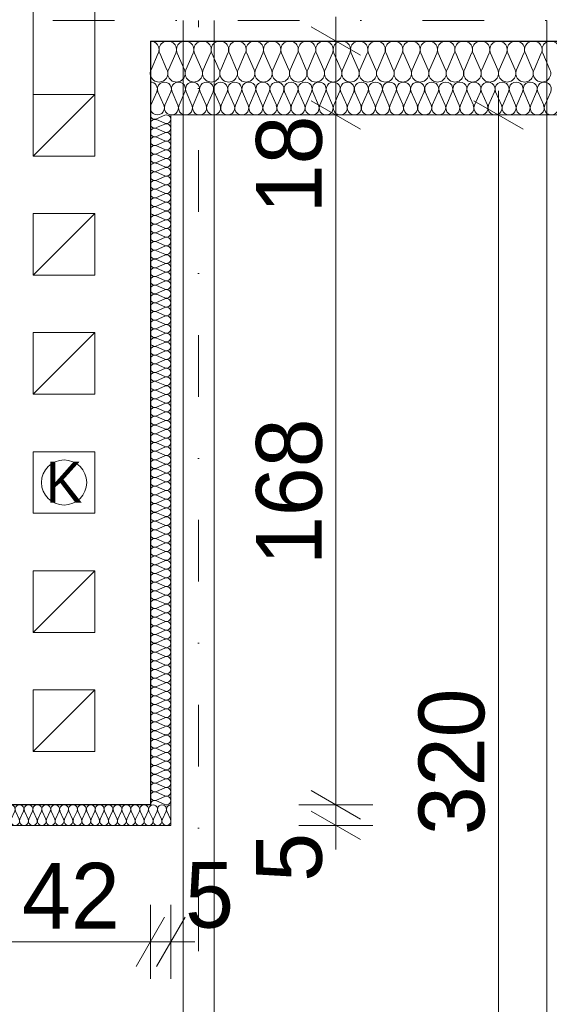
# Model space of a CAD drawing. Extents: x -613240 to -325500, y -25863 to 152403.
# Tile 194 of 254: x -419093 to -417804, y 96607 to 99004. Entities that reach past the tile are written whole.
import ezdxf

# ---------------------------------------------------------------- set-up
doc = ezdxf.new("R2010")
doc.units = 0
doc.header["$MEASUREMENT"] = 0
doc.linetypes.add('Dot & Dashed', pattern=[450, 150, -150, 0, -150])
for name, color, linetype in [('Arch ocieplenie', 7, 'Continuous'), ('Inwent Izolacje', 7, 'Continuous'), ('INWENT WYMIARY', 7, 'Continuous')]:
    doc.layers.add(name, color=color, linetype=linetype)
for name, color, linetype, lineweight, true_color in [('Arch ocieplenie_Nr_Pióra__44', 7, 'Continuous', 13, 0x029e21), ('Arch wykończenie_Nr_Pióra__3', 7, 'Continuous', 18, 0xff6600), ('Inwent Izolacje_Nr_Pióra__44', 7, 'Continuous', 13, 0x029e21), ('INWENT KONST. DREWNIANA_Nr_Pióra__2', 7, 'Continuous', 13, 0x7f7f7f)]:
    doc.layers.add(name, color=color, linetype=linetype, lineweight=lineweight, true_color=true_color)
for name, color, linetype, lineweight in [('Arch opisy_Nr_Pióra__1', 7, 'Continuous', 25), ('INWENT KONST. DREWNIANA_Nr_Pióra__21', 7, 'Continuous', 9), ('INWENT RURY SPUSTOWE_Nr_Pióra__21', 7, 'Continuous', 9), ('INWENT WYMIARY_Nr_Pióra__21', 7, 'Continuous', 9), ('INWENT.ŚCIANY_Nr_Pióra__1', 7, 'Continuous', 25), ('Istniejące kominy_Nr_Pióra__21', 7, 'Continuous', 9)]:
    doc.layers.add(name, color=color, linetype=linetype, lineweight=lineweight)
doc.styles.add('GENERATED_STYLE_1', font='txt')
doc.styles.add('GENERATED_STYLE_5', font='txt')
doc.dimstyles.new('GENERATED_STYLE__2', dxfattribs={"dimtxt": 160.000002, "dimasz": 91.2, "dimexe": 0.18, "dimexo": 0, "dimgap": 0.09, "dimtad": 1, "dimtih": 1, "dimtoh": 1, "dimdec": 0, "dimlfac": 0.1, "dimzin": 0, "dimdsep": 46, "dimtxsty": 'GENERATED_STYLE_1', "dimblk": 'ARROWHEAD_2', "dimblk1": 'ARROWHEAD_2', "dimblk2": 'ARROWHEAD_2', "dimcen": 0.09, "dimclrd": 7, "dimclre": 7, "dimclrt": 7, "dimazin": 0, "dimtfac": 1, "dimtdec": 4, "dimtmove": 0, "dimatfit": 3, "dimfxl": 0, "dimtolj": 1, "dimtzin": 0, "dimarcsym": 0})
doc.dimstyles.new('GENERATED_STYLE__3', dxfattribs={"dimtxt": 160.000002, "dimasz": 91.2, "dimexe": 0.18, "dimexo": 0, "dimgap": 0.09, "dimtad": 1, "dimdec": 0, "dimlfac": 0.1, "dimzin": 0, "dimdsep": 46, "dimtxsty": 'GENERATED_STYLE_1', "dimblk": 'ARROWHEAD_2', "dimblk1": 'ARROWHEAD_2', "dimblk2": 'ARROWHEAD_2', "dimcen": 0.09, "dimclrd": 7, "dimclre": 7, "dimclrt": 7, "dimazin": 0, "dimtfac": 1, "dimtdec": 4, "dimtmove": 0, "dimatfit": 3, "dimfxl": 0, "dimtolj": 1, "dimtzin": 0, "dimarcsym": 0})

# ---------------------------------------------------------------- blocks, each defined once
blk = doc.blocks.new('Izolacja cieplna 14_223', base_point=(-418774.9, 98852.6))
at = {"layer": 'Arch ocieplenie_Nr_Pióra__44', "linetype": 'Continuous'}
for p, q in [((-418773.5, 98796.4), (-418759.3, 98828.8)), ((-418756.4, 98828.8), (-418742.1, 98796.4)), ((-418739.3, 98796.4), (-418725, 98828.8)), ((-418722.1, 98828.8), (-418707.9, 98796.4)), ((-418705, 98796.4), (-418690.8, 98828.8)), ((-418687.9, 98828.8), (-418673.6, 98796.4)), ((-418670.8, 98796.4), (-418656.5, 98828.8)), ((-418653.6, 98828.8), (-418639.4, 98796.4)), ((-418636.5, 98796.4), (-418622.3, 98828.8)), ((-418619.4, 98828.8), (-418605.2, 98796.4)), ((-418602.3, 98796.4), (-418588, 98828.8)), ((-418585.2, 98828.8), (-418570.9, 98796.4)), ((-418568, 98796.4), (-418553.8, 98828.8)), ((-418550.9, 98828.8), (-418536.7, 98796.4)), ((-418533.8, 98796.4), (-418519.5, 98828.8)), ((-418516.7, 98828.8), (-418502.4, 98796.4)), ((-418499.5, 98796.4), (-418485.3, 98828.8)), ((-418482.4, 98828.8), (-418468.2, 98796.4)), ((-418465.3, 98796.4), (-418451, 98828.8)), ((-418448.2, 98828.8), (-418433.9, 98796.4)), ((-418431, 98796.4), (-418416.8, 98828.8)), ((-418413.9, 98828.8), (-418399.7, 98796.4)), ((-418396.8, 98796.4), (-418382.5, 98828.8)), ((-418379.7, 98828.8), (-418365.4, 98796.4)), ((-418362.5, 98796.4), (-418348.3, 98828.8)), ((-418345.4, 98828.8), (-418331.2, 98796.4)), ((-418328.3, 98796.4), (-418314.1, 98828.8)), ((-418311.2, 98828.8), (-418296.9, 98796.4)), ((-418294.1, 98796.4), (-418279.8, 98828.8)), ((-418276.9, 98828.8), (-418262.7, 98796.4)), ((-418259.8, 98796.4), (-418245.6, 98828.8)), ((-418242.7, 98828.8), (-418228.4, 98796.4)), ((-418225.6, 98796.4), (-418211.3, 98828.8)), ((-418208.4, 98828.8), (-418194.2, 98796.4)), ((-418191.3, 98796.4), (-418177.1, 98828.8)), ((-418174.2, 98828.8), (-418159.9, 98796.4)), ((-418157.1, 98796.4), (-418142.8, 98828.8)), ((-418139.9, 98828.8), (-418125.7, 98796.4)), ((-418122.8, 98796.4), (-418108.6, 98828.8)), ((-418105.7, 98828.8), (-418091.5, 98796.4)), ((-418088.6, 98796.4), (-418074.3, 98828.8)), ((-418071.5, 98828.8), (-418057.2, 98796.4)), ((-418054.3, 98796.4), (-418040.1, 98828.8)), ((-418037.2, 98828.8), (-418023, 98796.4)), ((-418020.1, 98796.4), (-418005.8, 98828.8)), ((-418003, 98828.8), (-417988.7, 98796.4)), ((-417985.8, 98796.4), (-417971.6, 98828.8)), ((-417968.7, 98828.8), (-417954.5, 98796.4)), ((-417951.6, 98796.4), (-417937.3, 98828.8)), ((-417934.5, 98828.8), (-417920.2, 98796.4)), ((-417917.3, 98796.4), (-417903.1, 98828.8)), ((-417900.2, 98828.8), (-417886, 98796.4)), ((-417883.1, 98796.4), (-417868.9, 98828.8)), ((-417866, 98828.8), (-417851.7, 98796.4)), ((-417848.9, 98796.4), (-417834.6, 98828.8)), ((-417831.7, 98828.8), (-417817.5, 98796.4)), ((-417814.6, 98796.4), (-417800.4, 98828.8))]:
    blk.add_line(p, q, dxfattribs=at)
for centre, start_param, end_param in [((-418774.9, 98835.6), 5.870392, 7.853982), ((-418740.7, 98835.6), 5.870392, 9.837571), ((-418706.5, 98835.6), 5.870392, 9.837571), ((-418672.2, 98835.6), 5.870392, 9.837571), ((-418638, 98835.6), 5.870392, 9.837571), ((-418603.7, 98835.6), 5.870392, 9.837571), ((-418569.5, 98835.6), 5.870392, 9.837571), ((-418535.2, 98835.6), 5.870392, 9.837571), ((-418501, 98835.6), 5.870392, 9.837571), ((-418466.7, 98835.6), 5.870392, 9.837571), ((-418432.5, 98835.6), 5.870392, 9.837571), ((-418398.2, 98835.6), 5.870392, 9.837571), ((-418364, 98835.6), 5.870392, 9.837571), ((-418329.7, 98835.6), 5.870392, 9.837571), ((-418295.5, 98835.6), 5.870392, 9.837571), ((-418261.2, 98835.6), 5.870392, 9.837571), ((-418227, 98835.6), 5.870392, 9.837571), ((-418192.8, 98835.6), 5.870392, 9.837571), ((-418158.5, 98835.6), 5.870392, 9.837571), ((-418124.3, 98835.6), 5.870392, 9.837571), ((-418090, 98835.6), 5.870392, 9.837571), ((-418055.8, 98835.6), 5.870392, 9.837571), ((-418021.5, 98835.6), 5.870392, 9.837571), ((-417987.3, 98835.6), 5.870392, 9.837571), ((-417953, 98835.6), 5.870392, 9.837571), ((-417918.8, 98835.6), 5.870392, 9.837571), ((-417884.5, 98835.6), 5.870392, 9.837571), ((-417850.3, 98835.6), 5.870392, 9.837571), ((-417816, 98835.6), 5.870392, 9.837571), ((-418757.8, 98789.6), 2.728799, 6.695979), ((-418723.6, 98789.6), 2.728799, 6.695979), ((-418689.3, 98789.6), 2.728799, 6.695979), ((-418655.1, 98789.6), 2.728799, 6.695979), ((-418620.8, 98789.6), 2.728799, 6.695979), ((-418586.6, 98789.6), 2.728799, 6.695979), ((-418552.3, 98789.6), 2.728799, 6.695979), ((-418518.1, 98789.6), 2.728799, 6.695979), ((-418483.9, 98789.6), 2.728799, 6.695979), ((-418449.6, 98789.6), 2.728799, 6.695979), ((-418415.4, 98789.6), 2.728799, 6.695979), ((-418381.1, 98789.6), 2.728799, 6.695979), ((-418346.9, 98789.6), 2.728799, 6.695979), ((-418312.6, 98789.6), 2.728799, 6.695979), ((-418278.4, 98789.6), 2.728799, 6.695979), ((-418244.1, 98789.6), 2.728799, 6.695979), ((-418209.9, 98789.6), 2.728799, 6.695979), ((-418175.6, 98789.6), 2.728799, 6.695979), ((-418141.4, 98789.6), 2.728799, 6.695979), ((-418107.1, 98789.6), 2.728799, 6.695979), ((-418072.9, 98789.6), 2.728799, 6.695979), ((-418038.6, 98789.6), 2.728799, 6.695979), ((-418004.4, 98789.6), 2.728799, 6.695979), ((-417970.2, 98789.6), 2.728799, 6.695979), ((-417935.9, 98789.6), 2.728799, 6.695979), ((-417901.7, 98789.6), 2.728799, 6.695979), ((-417867.4, 98789.6), 2.728799, 6.695979), ((-417833.2, 98789.6), 2.728799, 6.695979), ((-417798.9, 98789.6), 2.728799, 6.695979)]:
    blk.add_ellipse(centre, major_axis=(17.1, 0), ratio=0.993639, start_param=start_param, end_param=end_param, dxfattribs=at)
blk = doc.blocks.new('Izolacja cieplna 14_224', base_point=(-416274.9, 98952.6))
at = {"layer": 'Arch ocieplenie_Nr_Pióra__44', "linetype": 'Continuous'}
for p, q in [((-418755.5, 98922.8), (-418773.2, 98882.4)), ((-418734.4, 98882.4), (-418752, 98922.8)), ((-418713.2, 98922.8), (-418730.8, 98882.4)), ((-418692, 98882.4), (-418709.6, 98922.8)), ((-418670.8, 98922.8), (-418688.4, 98882.4)), ((-418649.6, 98882.4), (-418667.2, 98922.8)), ((-418628.4, 98922.8), (-418646, 98882.4)), ((-418607.2, 98882.4), (-418624.9, 98922.8)), ((-418586, 98922.8), (-418603.7, 98882.4)), ((-418564.9, 98882.4), (-418582.5, 98922.8)), ((-418543.7, 98922.8), (-418561.3, 98882.4)), ((-418522.5, 98882.4), (-418540.1, 98922.8)), ((-418501.3, 98922.8), (-418518.9, 98882.4)), ((-418480.1, 98882.4), (-418497.7, 98922.8)), ((-418458.9, 98922.8), (-418476.6, 98882.4)), ((-418437.7, 98882.4), (-418455.4, 98922.8)), ((-418416.6, 98922.8), (-418434.2, 98882.4)), ((-418395.4, 98882.4), (-418413, 98922.8)), ((-418374.2, 98922.8), (-418391.8, 98882.4)), ((-418353, 98882.4), (-418370.6, 98922.8)), ((-418331.8, 98922.8), (-418349.4, 98882.4)), ((-418310.6, 98882.4), (-418328.3, 98922.8)), ((-418289.4, 98922.8), (-418307.1, 98882.4)), ((-418268.3, 98882.4), (-418285.9, 98922.8)), ((-418247.1, 98922.8), (-418264.7, 98882.4)), ((-418225.9, 98882.4), (-418243.5, 98922.8)), ((-418204.7, 98922.8), (-418222.3, 98882.4)), ((-418183.5, 98882.4), (-418201.1, 98922.8)), ((-418162.3, 98922.8), (-418179.9, 98882.4)), ((-418141.1, 98882.4), (-418158.8, 98922.8)), ((-418119.9, 98922.8), (-418137.6, 98882.4)), ((-418098.8, 98882.4), (-418116.4, 98922.8)), ((-418077.6, 98922.8), (-418095.2, 98882.4)), ((-418056.4, 98882.4), (-418074, 98922.8)), ((-418035.2, 98922.8), (-418052.8, 98882.4)), ((-418014, 98882.4), (-418031.6, 98922.8)), ((-417992.8, 98922.8), (-418010.5, 98882.4)), ((-417971.6, 98882.4), (-417989.3, 98922.8)), ((-417950.5, 98922.8), (-417968.1, 98882.4)), ((-417929.3, 98882.4), (-417946.9, 98922.8)), ((-417908.1, 98922.8), (-417925.7, 98882.4)), ((-417886.9, 98882.4), (-417904.5, 98922.8)), ((-417865.7, 98922.8), (-417883.3, 98882.4)), ((-417844.5, 98882.4), (-417862.1, 98922.8)), ((-417823.3, 98922.8), (-417841, 98882.4)), ((-417802.2, 98882.4), (-417819.8, 98922.8))]:
    blk.add_line(p, q, dxfattribs=at)
for centre, start_param, end_param in [((-418774.9, 98931.3), 1.158004, 3.141593), ((-418732.6, 98931.3), 1.158004, 5.125183), ((-418690.2, 98931.3), 1.158004, 5.125183), ((-418647.8, 98931.3), 1.158004, 5.125183), ((-418605.5, 98931.3), 1.158004, 5.125183), ((-418563.1, 98931.3), 1.158004, 5.125183), ((-418520.7, 98931.3), 1.158004, 5.125183), ((-418478.3, 98931.3), 1.158004, 5.125183), ((-418436, 98931.3), 1.158004, 5.125183), ((-418393.6, 98931.3), 1.158004, 5.125183), ((-418351.2, 98931.3), 1.158004, 5.125183), ((-418308.8, 98931.3), 1.158004, 5.125183), ((-418266.5, 98931.3), 1.158004, 5.125183), ((-418224.1, 98931.3), 1.158004, 5.125183), ((-418181.7, 98931.3), 1.158004, 5.125183), ((-418139.4, 98931.3), 1.158004, 5.125183), ((-418097, 98931.3), 1.158004, 5.125183), ((-418054.6, 98931.3), 1.158004, 5.125183), ((-418012.2, 98931.3), 1.158004, 5.125183), ((-417969.9, 98931.3), 1.158004, 5.125183), ((-417927.5, 98931.3), 1.158004, 5.125183), ((-417885.1, 98931.3), 1.158004, 5.125183), ((-417842.7, 98931.3), 1.158004, 5.125183), ((-417800.4, 98931.3), 1.158004, 5.125183), ((-418753.8, 98873.9), 4.299595, 8.266775), ((-418711.4, 98873.9), 4.299595, 8.266775), ((-418669, 98873.9), 4.299595, 8.266775), ((-418626.6, 98873.9), 4.299595, 8.266775), ((-418584.3, 98873.9), 4.299595, 8.266775), ((-418541.9, 98873.9), 4.299595, 8.266775), ((-418499.5, 98873.9), 4.299595, 8.266775), ((-418457.1, 98873.9), 4.299595, 8.266775), ((-418414.8, 98873.9), 4.299595, 8.266775), ((-418372.4, 98873.9), 4.299595, 8.266775), ((-418330, 98873.9), 4.299595, 8.266775), ((-418287.7, 98873.9), 4.299595, 8.266775), ((-418245.3, 98873.9), 4.299595, 8.266775), ((-418202.9, 98873.9), 4.299595, 8.266775), ((-418160.5, 98873.9), 4.299595, 8.266775), ((-418118.2, 98873.9), 4.299595, 8.266775), ((-418075.8, 98873.9), 4.299595, 8.266775), ((-418033.4, 98873.9), 4.299595, 8.266775), ((-417991, 98873.9), 4.299595, 8.266775), ((-417948.7, 98873.9), 4.299595, 8.266775), ((-417906.3, 98873.9), 4.299595, 8.266775), ((-417863.9, 98873.9), 4.299595, 8.266775), ((-417821.6, 98873.9), 4.299595, 8.266775)]:
    blk.add_ellipse(centre, major_axis=(0, -21.3), ratio=0.996174, start_param=start_param, end_param=end_param, dxfattribs=at)
blk = doc.blocks.new('Izolacja cieplna 14_362', base_point=(-418774.9, 97092.6))
at = {"layer": 'Inwent Izolacje_Nr_Pióra__44', "linetype": 'Continuous'}
for p, q in [((-418760, 98762.9), (-418739.8, 98771.7)), ((-418739.8, 98752.2), (-418760, 98761.1)), ((-418760, 98741.6), (-418739.8, 98750.4)), ((-418739.8, 98731), (-418760, 98739.8)), ((-418760, 98720.3), (-418739.8, 98729.2)), ((-418739.8, 98709.7), (-418760, 98718.6)), ((-418760, 98699.1), (-418739.8, 98707.9)), ((-418739.8, 98688.4), (-418760, 98697.3)), ((-418760, 98677.8), (-418739.8, 98686.7)), ((-418739.8, 98667.2), (-418760, 98676)), ((-418760, 98656.5), (-418739.8, 98665.4)), ((-418739.8, 98645.9), (-418760, 98654.8)), ((-418760, 98635.3), (-418739.8, 98644.1)), ((-418739.8, 98624.6), (-418760, 98633.5)), ((-418760, 98614), (-418739.8, 98622.9)), ((-418739.8, 98603.4), (-418760, 98612.2)), ((-418760, 98592.7), (-418739.8, 98601.6)), ((-418739.8, 98582.1), (-418760, 98591)), ((-418760, 98571.5), (-418739.8, 98580.3)), ((-418739.8, 98560.8), (-418760, 98569.7)), ((-418760, 98550.2), (-418739.8, 98559.1)), ((-418739.8, 98539.6), (-418760, 98548.4)), ((-418760, 98528.9), (-418739.8, 98537.8)), ((-418739.8, 98518.3), (-418760, 98527.2)), ((-418760, 98507.7), (-418739.8, 98516.5)), ((-418739.8, 98497), (-418760, 98505.9)), ((-418760, 98486.4), (-418739.8, 98495.3)), ((-418739.8, 98475.8), (-418760, 98484.6)), ((-418760, 98465.1), (-418739.8, 98474)), ((-418739.8, 98454.5), (-418760, 98463.4)), ((-418760, 98443.9), (-418739.8, 98452.7)), ((-418739.8, 98433.2), (-418760, 98442.1)), ((-418760, 98422.6), (-418739.8, 98431.5)), ((-418739.8, 98412), (-418760, 98420.8)), ((-418760, 98401.4), (-418739.8, 98410.2)), ((-418739.8, 98390.7), (-418760, 98399.6)), ((-418760, 98380.1), (-418739.8, 98388.9)), ((-418739.8, 98369.5), (-418760, 98378.3)), ((-418760, 98358.8), (-418739.8, 98367.7)), ((-418739.8, 98348.2), (-418760, 98357)), ((-418760, 98337.6), (-418739.8, 98346.4)), ((-418739.8, 98326.9), (-418760, 98335.8)), ((-418760, 98316.3), (-418739.8, 98325.1)), ((-418739.8, 98305.7), (-418760, 98314.5)), ((-418760, 98295), (-418739.8, 98303.9)), ((-418739.8, 98284.4), (-418760, 98293.2)), ((-418760, 98273.8), (-418739.8, 98282.6)), ((-418739.8, 98263.1), (-418760, 98272)), ((-418760, 98252.5), (-418739.8, 98261.3)), ((-418739.8, 98241.9), (-418760, 98250.7)), ((-418760, 98231.2), (-418739.8, 98240.1)), ((-418739.8, 98220.6), (-418760, 98229.4)), ((-418760, 98210), (-418739.8, 98218.8)), ((-418739.8, 98199.3), (-418760, 98208.2)), ((-418760, 98188.7), (-418739.8, 98197.5)), ((-418739.8, 98178.1), (-418760, 98186.9)), ((-418760, 98167.4), (-418739.8, 98176.3)), ((-418739.8, 98156.8), (-418760, 98165.6)), ((-418760, 98146.2), (-418739.8, 98155)), ((-418739.8, 98135.5), (-418760, 98144.4)), ((-418760, 98124.9), (-418739.8, 98133.7)), ((-418739.8, 98114.3), (-418760, 98123.1)), ((-418760, 98103.6), (-418739.8, 98112.5)), ((-418739.8, 98093), (-418760, 98101.8)), ((-418760, 98082.4), (-418739.8, 98091.2)), ((-418739.8, 98071.7), (-418760, 98080.6)), ((-418760, 98061.1), (-418739.8, 98069.9)), ((-418739.8, 98050.5), (-418760, 98059.3)), ((-418760, 98039.8), (-418739.8, 98048.7)), ((-418739.8, 98029.2), (-418760, 98038)), ((-418760, 98018.6), (-418739.8, 98027.4)), ((-418739.8, 98007.9), (-418760, 98016.8)), ((-418760, 97997.3), (-418739.8, 98006.1)), ((-418739.8, 97986.7), (-418760, 97995.5)), ((-418760, 97976), (-418739.8, 97984.9)), ((-418739.8, 97965.4), (-418760, 97974.2)), ((-418760, 97954.8), (-418739.8, 97963.6)), ((-418739.8, 97944.1), (-418760, 97953)), ((-418760, 97933.5), (-418739.8, 97942.3)), ((-418739.8, 97922.9), (-418760, 97931.7)), ((-418760, 97912.2), (-418739.8, 97921.1)), ((-418739.8, 97901.6), (-418760, 97910.5)), ((-418760, 97891), (-418739.8, 97899.8)), ((-418739.8, 97880.3), (-418760, 97889.2)), ((-418760, 97869.7), (-418739.8, 97878.6)), ((-418739.8, 97859.1), (-418760, 97867.9)), ((-418760, 97848.4), (-418739.8, 97857.3)), ((-418739.8, 97837.8), (-418760, 97846.7)), ((-418760, 97827.2), (-418739.8, 97836)), ((-418739.8, 97816.5), (-418760, 97825.4)), ((-418760, 97805.9), (-418739.8, 97814.8)), ((-418739.8, 97795.3), (-418760, 97804.1)), ((-418760, 97784.6), (-418739.8, 97793.5)), ((-418739.8, 97774), (-418760, 97782.9)), ((-418760, 97763.4), (-418739.8, 97772.2)), ((-418739.8, 97752.7), (-418760, 97761.6)), ((-418760, 97742.1), (-418739.8, 97751)), ((-418739.8, 97731.5), (-418760, 97740.3)), ((-418760, 97720.8), (-418739.8, 97729.7)), ((-418739.8, 97710.2), (-418760, 97719.1)), ((-418760, 97699.6), (-418739.8, 97708.4)), ((-418739.8, 97688.9), (-418760, 97697.8)), ((-418760, 97678.3), (-418739.8, 97687.2)), ((-418739.8, 97667.7), (-418760, 97676.5)), ((-418760, 97657), (-418739.8, 97665.9)), ((-418739.8, 97646.4), (-418760, 97655.3)), ((-418760, 97635.8), (-418739.8, 97644.6)), ((-418739.8, 97625.1), (-418760, 97634)), ((-418760, 97614.5), (-418739.8, 97623.4)), ((-418739.8, 97603.9), (-418760, 97612.7)), ((-418760, 97593.3), (-418739.8, 97602.1)), ((-418739.8, 97582.6), (-418760, 97591.5)), ((-418760, 97572), (-418739.8, 97580.8)), ((-418739.8, 97561.4), (-418760, 97570.2)), ((-418760, 97550.7), (-418739.8, 97559.6)), ((-418739.8, 97540.1), (-418760, 97548.9)), ((-418760, 97529.5), (-418739.8, 97538.3)), ((-418739.8, 97518.8), (-418760, 97527.7)), ((-418760, 97508.2), (-418739.8, 97517)), ((-418739.8, 97497.6), (-418760, 97506.4)), ((-418760, 97486.9), (-418739.8, 97495.8)), ((-418739.8, 97476.3), (-418760, 97485.1)), ((-418760, 97465.7), (-418739.8, 97474.5)), ((-418739.8, 97455), (-418760, 97463.9)), ((-418760, 97444.4), (-418739.8, 97453.2)), ((-418739.8, 97433.8), (-418760, 97442.6)), ((-418760, 97423.1), (-418739.8, 97432)), ((-418739.8, 97412.5), (-418760, 97421.3)), ((-418760, 97401.9), (-418739.8, 97410.7)), ((-418739.8, 97391.2), (-418760, 97400.1)), ((-418760, 97380.6), (-418739.8, 97389.4)), ((-418739.8, 97370), (-418760, 97378.8)), ((-418760, 97359.3), (-418739.8, 97368.2)), ((-418739.8, 97348.7), (-418760, 97357.5)), ((-418760, 97338.1), (-418739.8, 97346.9)), ((-418739.8, 97327.4), (-418760, 97336.3)), ((-418760, 97316.8), (-418739.8, 97325.6)), ((-418739.8, 97306.2), (-418760, 97315)), ((-418760, 97295.5), (-418739.8, 97304.4)), ((-418739.8, 97284.9), (-418760, 97293.7)), ((-418760, 97274.3), (-418739.8, 97283.1)), ((-418739.8, 97263.6), (-418760, 97272.5)), ((-418760, 97253), (-418739.8, 97261.8)), ((-418739.8, 97242.4), (-418760, 97251.2)), ((-418760, 97231.7), (-418739.8, 97240.6)), ((-418739.8, 97221.1), (-418760, 97229.9)), ((-418760, 97210.5), (-418739.8, 97219.3)), ((-418739.8, 97199.8), (-418760, 97208.7)), ((-418760, 97189.2), (-418739.8, 97198)), ((-418739.8, 97178.6), (-418760, 97187.4)), ((-418760, 97167.9), (-418739.8, 97176.8)), ((-418739.8, 97157.3), (-418760, 97166.1)), ((-418760, 97146.7), (-418739.8, 97155.5)), ((-418739.8, 97136), (-418760, 97144.9)), ((-418760, 97125.4), (-418739.8, 97134.2)), ((-418739.8, 97114.8), (-418760, 97123.6)), ((-418760, 97104.1), (-418739.8, 97113)), ((-418739.8, 97093.5), (-418760, 97102.4))]:
    blk.add_line(p, q, dxfattribs=at)
for centre, start_param, end_param in [((-418735.6, 98762), 1.158003, 5.125183), ((-418764.3, 98751.3), 4.299595, 8.266774), ((-418764.3, 98772.6), 0, 1.983589), ((-418735.6, 98740.7), 1.158003, 5.125183), ((-418764.3, 98730.1), 4.299595, 8.266774), ((-418735.6, 98719.4), 1.158003, 5.125183), ((-418764.3, 98708.8), 4.299595, 8.266774), ((-418735.6, 98698.2), 1.158003, 5.125183), ((-418764.3, 98687.5), 4.299595, 8.266774), ((-418764.3, 98666.3), 4.299595, 8.266774), ((-418735.6, 98676.9), 1.158003, 5.125183), ((-418764.3, 98645), 4.299595, 8.266774), ((-418735.6, 98655.6), 1.158003, 5.125183), ((-418764.3, 98623.7), 4.299595, 8.266774), ((-418735.6, 98634.4), 1.158003, 5.125183), ((-418764.3, 98602.5), 4.299595, 8.266774), ((-418735.6, 98613.1), 1.158003, 5.125183), ((-418764.3, 98581.2), 4.299595, 8.266774), ((-418735.6, 98591.8), 1.158003, 5.125183), ((-418735.6, 98570.6), 1.158003, 5.125183), ((-418764.3, 98560), 4.299595, 8.266774), ((-418735.6, 98549.3), 1.158003, 5.125183), ((-418764.3, 98538.7), 4.299595, 8.266774), ((-418735.6, 98528.1), 1.158003, 5.125183), ((-418764.3, 98517.4), 4.299595, 8.266774), ((-418735.6, 98506.8), 1.158003, 5.125183), ((-418764.3, 98496.2), 4.299595, 8.266774), ((-418764.3, 98474.9), 4.299595, 8.266774), ((-418735.6, 98485.5), 1.158003, 5.125183), ((-418764.3, 98453.6), 4.299595, 8.266774), ((-418735.6, 98464.3), 1.158003, 5.125183), ((-418764.3, 98432.4), 4.299595, 8.266774), ((-418735.6, 98443), 1.158003, 5.125183), ((-418764.3, 98411.1), 4.299595, 8.266774), ((-418735.6, 98421.7), 1.158003, 5.125183), ((-418764.3, 98389.8), 4.299595, 8.266774), ((-418735.6, 98400.5), 1.158003, 5.125183), ((-418735.6, 98379.2), 1.158003, 5.125183), ((-418764.3, 98368.6), 4.299595, 8.266774), ((-418735.6, 98357.9), 1.158003, 5.125183), ((-418764.3, 98347.3), 4.299595, 8.266774), ((-418735.6, 98336.7), 1.158003, 5.125183), ((-418764.3, 98326), 4.299595, 8.266774), ((-418735.6, 98315.4), 1.158003, 5.125183), ((-418764.3, 98304.8), 4.299595, 8.266774), ((-418764.3, 98283.5), 4.299595, 8.266774), ((-418735.6, 98294.1), 1.158003, 5.125183), ((-418764.3, 98262.2), 4.299595, 8.266774), ((-418735.6, 98272.9), 1.158003, 5.125183), ((-418764.3, 98241), 4.299595, 8.266774), ((-418735.6, 98251.6), 1.158003, 5.125183), ((-418764.3, 98219.7), 4.299595, 8.266774), ((-418735.6, 98230.3), 1.158003, 5.125183), ((-418764.3, 98198.4), 4.299595, 8.266774), ((-418735.6, 98209.1), 1.158003, 5.125183), ((-418735.6, 98187.8), 1.158003, 5.125183), ((-418764.3, 98177.2), 4.299595, 8.266774), ((-418735.6, 98166.5), 1.158003, 5.125183), ((-418764.3, 98155.9), 4.299595, 8.266774), ((-418735.6, 98145.3), 1.158003, 5.125183), ((-418764.3, 98134.6), 4.299595, 8.266774), ((-418735.6, 98124), 1.158003, 5.125183), ((-418764.3, 98113.4), 4.299595, 8.266774), ((-418764.3, 98092.1), 4.299595, 8.266774), ((-418735.6, 98102.7), 1.158003, 5.125183), ((-418764.3, 98070.8), 4.299595, 8.266774), ((-418735.6, 98081.5), 1.158003, 5.125183), ((-418764.3, 98049.6), 4.299595, 8.266774), ((-418735.6, 98060.2), 1.158003, 5.125183), ((-418764.3, 98028.3), 4.299595, 8.266774), ((-418735.6, 98038.9), 1.158003, 5.125183), ((-418764.3, 98007), 4.299595, 8.266774), ((-418735.6, 98017.7), 1.158003, 5.125183), ((-418735.6, 97996.4), 1.158003, 5.125183), ((-418764.3, 97985.8), 4.299595, 8.266774), ((-418735.6, 97975.1), 1.158003, 5.125183), ((-418764.3, 97964.5), 4.299595, 8.266774), ((-418735.6, 97953.9), 1.158003, 5.125183), ((-418764.3, 97943.2), 4.299595, 8.266774), ((-418735.6, 97932.6), 1.158003, 5.125183), ((-418764.3, 97922), 4.299595, 8.266774), ((-418764.3, 97900.7), 4.299595, 8.266774), ((-418735.6, 97911.3), 1.158003, 5.125183), ((-418764.3, 97879.4), 4.299595, 8.266774), ((-418735.6, 97890.1), 1.158003, 5.125183), ((-418764.3, 97858.2), 4.299595, 8.266774), ((-418735.6, 97868.8), 1.158003, 5.125183), ((-418764.3, 97836.9), 4.299595, 8.266774), ((-418735.6, 97847.5), 1.158003, 5.125183), ((-418764.3, 97815.6), 4.299595, 8.266774), ((-418735.6, 97826.3), 1.158003, 5.125183), ((-418735.6, 97805), 1.158003, 5.125183), ((-418764.3, 97794.4), 4.299595, 8.266774), ((-418735.6, 97783.7), 1.158003, 5.125183), ((-418764.3, 97773.1), 4.299595, 8.266774), ((-418735.6, 97762.5), 1.158003, 5.125183), ((-418764.3, 97751.9), 4.299595, 8.266774), ((-418735.6, 97741.2), 1.158003, 5.125183), ((-418764.3, 97730.6), 4.299595, 8.266774), ((-418764.3, 97709.3), 4.299595, 8.266774), ((-418735.6, 97720), 1.158003, 5.125183), ((-418764.3, 97688.1), 4.299595, 8.266774), ((-418735.6, 97698.7), 1.158003, 5.125183), ((-418764.3, 97666.8), 4.299595, 8.266774), ((-418735.6, 97677.4), 1.158003, 5.125183), ((-418764.3, 97645.5), 4.299595, 8.266774), ((-418735.6, 97656.2), 1.158003, 5.125183), ((-418764.3, 97624.3), 4.299595, 8.266774), ((-418735.6, 97634.9), 1.158003, 5.125183), ((-418735.6, 97613.6), 1.158003, 5.125183), ((-418764.3, 97603), 4.299595, 8.266774), ((-418735.6, 97592.4), 1.158003, 5.125183), ((-418764.3, 97581.7), 4.299595, 8.266774), ((-418735.6, 97571.1), 1.158003, 5.125183), ((-418764.3, 97560.5), 4.299595, 8.266774), ((-418764.3, 97539.2), 4.299595, 8.266774), ((-418735.6, 97549.8), 1.158003, 5.125183), ((-418764.3, 97517.9), 4.299595, 8.266774), ((-418735.6, 97528.6), 1.158003, 5.125183), ((-418764.3, 97496.7), 4.299595, 8.266774), ((-418735.6, 97507.3), 1.158003, 5.125183), ((-418764.3, 97475.4), 4.299595, 8.266774), ((-418735.6, 97486), 1.158003, 5.125183), ((-418764.3, 97454.1), 4.299595, 8.266774), ((-418735.6, 97464.8), 1.158003, 5.125183), ((-418735.6, 97443.5), 1.158003, 5.125183), ((-418764.3, 97432.9), 4.299595, 8.266774), ((-418735.6, 97422.2), 1.158003, 5.125183), ((-418764.3, 97411.6), 4.299595, 8.266774), ((-418735.6, 97401), 1.158003, 5.125183), ((-418764.3, 97390.3), 4.299595, 8.266774), ((-418735.6, 97379.7), 1.158003, 5.125183), ((-418764.3, 97369.1), 4.299595, 8.266774), ((-418764.3, 97347.8), 4.299595, 8.266774), ((-418735.6, 97358.4), 1.158003, 5.125183), ((-418764.3, 97326.5), 4.299595, 8.266774), ((-418735.6, 97337.2), 1.158003, 5.125183), ((-418764.3, 97305.3), 4.299595, 8.266774), ((-418735.6, 97315.9), 1.158003, 5.125183), ((-418764.3, 97284), 4.299595, 8.266774), ((-418735.6, 97294.6), 1.158003, 5.125183), ((-418764.3, 97262.7), 4.299595, 8.266774), ((-418735.6, 97273.4), 1.158003, 5.125183), ((-418735.6, 97252.1), 1.158003, 5.125183), ((-418764.3, 97241.5), 4.299595, 8.266774), ((-418735.6, 97230.8), 1.158003, 5.125183), ((-418764.3, 97220.2), 4.299595, 8.266774), ((-418735.6, 97209.6), 1.158003, 5.125183), ((-418764.3, 97198.9), 4.299595, 8.266774), ((-418735.6, 97188.3), 1.158003, 5.125183), ((-418764.3, 97177.7), 4.299595, 8.266774), ((-418764.3, 97156.4), 4.299595, 8.266774), ((-418735.6, 97167), 1.158003, 5.125183), ((-418764.3, 97135.1), 4.299595, 8.266774), ((-418735.6, 97145.8), 1.158003, 5.125183), ((-418764.3, 97113.9), 4.299595, 8.266774), ((-418735.6, 97124.5), 1.158003, 5.125183), ((-418764.3, 97092.6), 4.299596, 6.283185), ((-418735.6, 97103.2), 1.158003, 5.125183)]:
    blk.add_ellipse(centre, major_axis=(-10.6, 0), ratio=0.999906, start_param=start_param, end_param=end_param, dxfattribs=at)
blk = doc.blocks.new('Izolacja cieplna 14_363', base_point=(-419244.9, 97092.6))
at = {"layer": 'Inwent Izolacje_Nr_Pióra__44', "linetype": 'Continuous'}
for p, q in [((-419244, 97057.5), (-419235, 97077.7)), ((-419233.2, 97077.7), (-419224.2, 97057.5)), ((-419222.4, 97057.5), (-419213.4, 97077.7)), ((-419211.5, 97077.7), (-419202.5, 97057.5)), ((-419200.7, 97057.5), (-419191.7, 97077.7)), ((-419189.9, 97077.7), (-419180.9, 97057.5)), ((-419179, 97057.5), (-419170, 97077.7)), ((-419168.2, 97077.7), (-419159.2, 97057.5)), ((-419157.4, 97057.5), (-419148.4, 97077.7)), ((-419146.5, 97077.7), (-419137.5, 97057.5)), ((-419135.7, 97057.5), (-419126.7, 97077.7)), ((-419124.9, 97077.7), (-419115.9, 97057.5)), ((-419114, 97057.5), (-419105, 97077.7)), ((-419103.2, 97077.7), (-419094.2, 97057.5)), ((-419092.4, 97057.5), (-419083.4, 97077.7)), ((-419081.5, 97077.7), (-419072.5, 97057.5)), ((-419070.7, 97057.5), (-419061.7, 97077.7)), ((-419059.9, 97077.7), (-419050.9, 97057.5)), ((-419049, 97057.5), (-419040, 97077.7)), ((-419038.2, 97077.7), (-419029.2, 97057.5)), ((-419027.4, 97057.5), (-419018.4, 97077.7)), ((-419016.5, 97077.7), (-419007.5, 97057.5)), ((-419005.7, 97057.5), (-418996.7, 97077.7)), ((-418994.9, 97077.7), (-418985.9, 97057.5)), ((-418984, 97057.5), (-418975, 97077.7)), ((-418973.2, 97077.7), (-418964.2, 97057.5)), ((-418962.4, 97057.5), (-418953.4, 97077.7)), ((-418951.5, 97077.7), (-418942.5, 97057.5)), ((-418940.7, 97057.5), (-418931.7, 97077.7)), ((-418929.9, 97077.7), (-418920.9, 97057.5)), ((-418919, 97057.5), (-418910, 97077.7)), ((-418908.2, 97077.7), (-418899.2, 97057.5)), ((-418897.4, 97057.5), (-418888.4, 97077.7)), ((-418886.5, 97077.7), (-418877.5, 97057.5)), ((-418875.7, 97057.5), (-418866.7, 97077.7)), ((-418864.9, 97077.7), (-418855.9, 97057.5)), ((-418854, 97057.5), (-418845, 97077.7)), ((-418843.2, 97077.7), (-418834.2, 97057.5)), ((-418832.4, 97057.5), (-418823.4, 97077.7)), ((-418821.5, 97077.7), (-418812.5, 97057.5)), ((-418810.7, 97057.5), (-418801.7, 97077.7)), ((-418799.9, 97077.7), (-418790.9, 97057.5)), ((-418789, 97057.5), (-418780, 97077.7)), ((-418778.2, 97077.7), (-418769.2, 97057.5)), ((-418767.4, 97057.5), (-418758.4, 97077.7)), ((-418756.5, 97077.7), (-418747.5, 97057.5)), ((-418745.7, 97057.5), (-418736.7, 97077.7)), ((-418734.9, 97077.7), (-418725.9, 97057.5))]:
    blk.add_line(p, q, dxfattribs=at)
for centre, start_param, end_param in [((-419244.9, 97082), 5.870392, 7.853982), ((-419223.3, 97082), 5.870392, 9.837571), ((-419201.6, 97082), 5.870392, 9.837571), ((-419179.9, 97082), 5.870392, 9.837571), ((-419158.3, 97082), 5.870392, 9.837571), ((-419136.6, 97082), 5.870392, 9.837571), ((-419114.9, 97082), 5.870392, 9.837571), ((-419093.3, 97082), 5.870392, 9.837571), ((-419071.6, 97082), 5.870392, 9.837571), ((-419049.9, 97082), 5.870392, 9.837571), ((-419028.3, 97082), 5.870392, 9.837571), ((-419006.6, 97082), 5.870392, 9.837571), ((-418984.9, 97082), 5.870392, 9.837571), ((-418963.3, 97082), 5.870392, 9.837571), ((-418941.6, 97082), 5.870392, 9.837571), ((-418919.9, 97082), 5.870392, 9.837571), ((-418898.3, 97082), 5.870392, 9.837571), ((-418876.6, 97082), 5.870392, 9.837571), ((-418854.9, 97082), 5.870392, 9.837571), ((-418833.3, 97082), 5.870392, 9.837571), ((-418811.6, 97082), 5.870392, 9.837571), ((-418789.9, 97082), 5.870392, 9.837571), ((-418768.3, 97082), 5.870392, 9.837571), ((-418746.6, 97082), 5.870392, 9.837571), ((-418724.9, 97082), 1.570796, 3.554385), ((-419234.1, 97053.2), 2.728799, 6.695979), ((-419212.4, 97053.2), 2.728799, 6.695979), ((-419190.8, 97053.2), 2.728799, 6.695979), ((-419169.1, 97053.2), 2.728799, 6.695979), ((-419147.4, 97053.2), 2.728799, 6.695979), ((-419125.8, 97053.2), 2.728799, 6.695979), ((-419104.1, 97053.2), 2.728799, 6.695979), ((-419082.4, 97053.2), 2.728799, 6.695979), ((-419060.8, 97053.2), 2.728799, 6.695979), ((-419039.1, 97053.2), 2.728799, 6.695979), ((-419017.4, 97053.2), 2.728799, 6.695979), ((-418995.8, 97053.2), 2.728799, 6.695979), ((-418974.1, 97053.2), 2.728799, 6.695979), ((-418952.4, 97053.2), 2.728799, 6.695979), ((-418930.8, 97053.2), 2.728799, 6.695979), ((-418909.1, 97053.2), 2.728799, 6.695979), ((-418887.4, 97053.2), 2.728799, 6.695979), ((-418865.8, 97053.2), 2.728799, 6.695979), ((-418844.1, 97053.2), 2.728799, 6.695979), ((-418822.4, 97053.2), 2.728799, 6.695979), ((-418800.8, 97053.2), 2.728799, 6.695979), ((-418779.1, 97053.2), 2.728799, 6.695979), ((-418757.4, 97053.2), 2.728799, 6.695979), ((-418735.8, 97053.2), 2.728799, 6.695979)]:
    blk.add_ellipse(centre, major_axis=(10.8, 0), ratio=0.981591, start_param=start_param, end_param=end_param, dxfattribs=at)
blk = doc.blocks.new('*D761')
at = {"layer": 'INWENT WYMIARY_Nr_Pióra__21', "linetype": 'Continuous'}
for p, q in [((-419244.9, 96669.5), (-419244.9, 96849.5)), ((-419194.9, 96669.5), (-419194.9, 96849.5)), ((-419210.3, 96819.5), (-419279.6, 96699.5)), ((-419160.3, 96819.5), (-419229.6, 96699.5)), ((-419303.6, 96759.5), (-419244.9, 96759.5)), ((-419244.9, 96759.5), (-419194.9, 96759.5))]:
    blk.add_line(p, q, dxfattribs=at)
at = {"layer": 'INWENT WYMIARY_Nr_Pióra__21', "char_height": 160, "attachment_point": 7, "style": 'GENERATED_STYLE_1'}
for s, insert in [('{5}', (-419382, 96791.5)), ('{42}', (-419087.3, 96791.5)), ('{5}', (-418690.3, 96791.5))]:
    blk.add_mtext(s, dxfattribs=dict(at, insert=insert))
blk = doc.blocks.new('ARROWHEAD_2')
at = {"color": 0, "linetype": 'Continuous', "lineweight": 0}
for p, q in [((-0.378, -0.655), (0.378, 0.655)), ((0, 0), (-1, 0))]:
    blk.add_line(p, q, dxfattribs=at)
blk = doc.blocks.new('*D762')
at = {"layer": 'INWENT WYMIARY_Nr_Pióra__21', "linetype": 'Continuous'}
for p, q in [((-419194.9, 96669.5), (-419194.9, 96849.5)), ((-418774.9, 96669.5), (-418774.9, 96849.5)), ((-419160.3, 96819.5), (-419229.6, 96699.5)), ((-418809.6, 96699.5), (-418740.3, 96819.5)), ((-419194.9, 96759.5), (-418774.9, 96759.5))]:
    blk.add_line(p, q, dxfattribs=at)
at = {"layer": 'INWENT WYMIARY_Nr_Pióra__21', "char_height": 160, "attachment_point": 7, "style": 'GENERATED_STYLE_1'}
for s, insert in [('{5}', (-419382, 96791.5)), ('{42}', (-419087.3, 96791.5)), ('{5}', (-418690.3, 96791.5))]:
    blk.add_mtext(s, dxfattribs=dict(at, insert=insert))
blk = doc.blocks.new('*D763')
at = {"layer": 'INWENT WYMIARY_Nr_Pióra__21', "linetype": 'Continuous'}
for p, q in [((-418774.9, 96669.5), (-418774.9, 96849.5)), ((-418724.9, 96669.5), (-418724.9, 96849.5)), ((-418809.6, 96699.5), (-418740.3, 96819.5)), ((-418690.3, 96819.5), (-418759.6, 96699.5)), ((-418774.9, 96759.5), (-418724.9, 96759.5)), ((-418724.9, 96759.5), (-418666.3, 96759.5))]:
    blk.add_line(p, q, dxfattribs=at)
at = {"layer": 'INWENT WYMIARY_Nr_Pióra__21', "char_height": 160, "attachment_point": 7, "style": 'GENERATED_STYLE_1'}
for s, insert in [('{5}', (-419382, 96791.5)), ('{42}', (-419087.3, 96791.5)), ('{5}', (-418690.3, 96791.5))]:
    blk.add_mtext(s, dxfattribs=dict(at, insert=insert))
blk = doc.blocks.new('*D764')
at = {"layer": 'INWENT WYMIARY_Nr_Pióra__21', "linetype": 'Continuous'}
for p, q in [((-418383.3, 97127.3), (-418263.3, 97058)), ((-418233.3, 97092.6), (-418413.3, 97092.6)), ((-418383.3, 97077.3), (-418263.3, 97008)), ((-418323.3, 97042.6), (-418323.3, 97092.6)), ((-418233.3, 97042.6), (-418413.3, 97042.6)), ((-418323.3, 96983.9), (-418323.3, 97042.6))]:
    blk.add_line(p, q, dxfattribs=at)
at = {"layer": 'INWENT WYMIARY_Nr_Pióra__21', "char_height": 160, "attachment_point": 7, "rotation": 90, "style": 'GENERATED_STYLE_1'}
for s, insert in [('{18}', (-418355.3, 98533.1)), ('{168}', (-418355.3, 97676.6)), ('{5}', (-418355.3, 96905.5))]:
    blk.add_mtext(s, dxfattribs=dict(at, insert=insert))
blk = doc.blocks.new('*D765')
at = {"layer": 'INWENT WYMIARY_Nr_Pióra__21', "linetype": 'Continuous'}
for p, q in [((-418383.3, 98807.3), (-418263.3, 98738)), ((-418233.3, 98772.6), (-418413.3, 98772.6)), ((-418323.3, 97092.6), (-418323.3, 98772.6)), ((-418383.3, 97127.3), (-418263.3, 97058)), ((-418233.3, 97092.6), (-418413.3, 97092.6))]:
    blk.add_line(p, q, dxfattribs=at)
at = {"layer": 'INWENT WYMIARY_Nr_Pióra__21', "char_height": 160, "attachment_point": 7, "rotation": 90, "style": 'GENERATED_STYLE_1'}
for s, insert in [('{18}', (-418355.3, 98533.1)), ('{168}', (-418355.3, 97676.6)), ('{5}', (-418355.3, 96905.5))]:
    blk.add_mtext(s, dxfattribs=dict(at, insert=insert))
blk = doc.blocks.new('*D766')
at = {"layer": 'INWENT WYMIARY_Nr_Pióra__21', "linetype": 'Continuous'}
for p, q in [((-418323.3, 98952.6), (-418323.3, 99011.3)), ((-418263.3, 98918), (-418383.3, 98987.3)), ((-418233.3, 98952.6), (-418413.3, 98952.6)), ((-418323.3, 98772.6), (-418323.3, 98952.6)), ((-418383.3, 98807.3), (-418263.3, 98738)), ((-418233.3, 98772.6), (-418413.3, 98772.6))]:
    blk.add_line(p, q, dxfattribs=at)
at = {"layer": 'INWENT WYMIARY_Nr_Pióra__21', "char_height": 160, "attachment_point": 7, "rotation": 90, "style": 'GENERATED_STYLE_1'}
for s, insert in [('{18}', (-418355.3, 98533.1)), ('{168}', (-418355.3, 97676.6)), ('{5}', (-418355.3, 96905.5))]:
    blk.add_mtext(s, dxfattribs=dict(at, insert=insert))
blk = doc.blocks.new('*D772')
at = {"layer": 'INWENT WYMIARY_Nr_Pióra__21', "linetype": 'Continuous'}
for p, q in [((-417927.7, 98772.6), (-417927.7, 98831.3)), ((-417867.7, 98738), (-417987.7, 98807.3)), ((-417837.7, 98772.6), (-418017.7, 98772.6)), ((-417927.7, 95572.6), (-417927.7, 98772.6)), ((-417987.7, 95607.3), (-417867.7, 95538)), ((-417837.7, 95572.6), (-418017.7, 95572.6)), ((-417927.7, 95513.9), (-417927.7, 95572.6))]:
    blk.add_line(p, q, dxfattribs=at)
at = {"layer": 'INWENT WYMIARY_Nr_Pióra__21', "insert": (-417959.7, 97019), "char_height": 160, "attachment_point": 7, "rotation": 90, "style": 'GENERATED_STYLE_1'}
blk.add_mtext('{320}', dxfattribs=at)

msp = doc.modelspace()

# ---------------------------------------------------------------- linework, layer by layer
at = {"layer": 'Arch wykończenie_Nr_Pióra__3', "linetype": 'Continuous'}
for p, q in [((-416274.9, 98772.6), (-418724.9, 98772.6)), ((-418724.9, 98772.6), (-418724.9, 97042.6)), ((-418724.9, 97042.6), (-419244.9, 97042.6))]:
    msp.add_line(p, q, dxfattribs=at)
at = {"layer": 'INWENT KONST. DREWNIANA_Nr_Pióra__2', "linetype": 'Continuous'}
for p, q in [((-418694.9, 95132.6), (-418694.9, 99002.6)), ((-418619.9, 95132.6), (-418619.9, 99002.6)), ((-417809.9, 95132.6), (-417809.9, 99002.6))]:
    msp.add_line(p, q, dxfattribs=at)
at = {"layer": 'INWENT KONST. DREWNIANA_Nr_Pióra__21', "linetype": 'Dot & Dashed'}
for p, q in [((-430714.9, 99002.6), (-414324.9, 99002.6)), ((-418657.4, 94485.7), (-418657.4, 99002.6))]:
    msp.add_line(p, q, dxfattribs=at)
at = {"layer": 'INWENT RURY SPUSTOWE_Nr_Pióra__21', "linetype": 'Continuous'}
msp.add_circle((-418984.9, 97877.6), 55, dxfattribs=at)
at = {"layer": 'INWENT.ŚCIANY_Nr_Pióra__1', "linetype": 'Continuous'}
for p, q in [((-418774.9, 98952.6), (-418774.9, 97092.6)), ((-418774.9, 98952.6), (-416294.9, 98952.6)), ((-418774.9, 97092.6), (-419194.9, 97092.6))]:
    msp.add_line(p, q, dxfattribs=at)
at = {"layer": 'Istniejące kominy_Nr_Pióra__21', "linetype": 'Continuous'}
for p, q in [((-419059.9, 98672.6), (-419059.9, 99272.6)), ((-418909.9, 99272.6), (-418909.9, 98672.6)), ((-419059.9, 98822.6), (-418909.9, 98822.6)), ((-419059.9, 98672.6), (-418909.9, 98822.6)), ((-418909.9, 98672.6), (-419059.9, 98672.6)), ((-418909.9, 98532.6), (-419059.9, 98532.6)), ((-419059.9, 98532.6), (-419059.9, 98382.6)), ((-419059.9, 98382.6), (-418909.9, 98532.6)), ((-418909.9, 98382.6), (-418909.9, 98532.6)), ((-419059.9, 98382.6), (-418909.9, 98382.6)), ((-419059.9, 98092.6), (-419059.9, 98242.6)), ((-419059.9, 98242.6), (-418909.9, 98242.6)), ((-419059.9, 98092.6), (-418909.9, 98242.6)), ((-418909.9, 98242.6), (-418909.9, 98092.6)), ((-418909.9, 98092.6), (-419059.9, 98092.6)), ((-419059.9, 97802.6), (-419059.9, 97952.6)), ((-419059.9, 97952.6), (-418909.9, 97952.6)), ((-418909.9, 97952.6), (-418909.9, 97802.6)), ((-418909.9, 97802.6), (-419059.9, 97802.6)), ((-419059.9, 97512.6), (-419059.9, 97662.6)), ((-419059.9, 97662.6), (-418909.9, 97662.6)), ((-419059.9, 97512.6), (-418909.9, 97662.6)), ((-418909.9, 97662.6), (-418909.9, 97512.6)), ((-418909.9, 97512.6), (-419059.9, 97512.6)), ((-419059.9, 97222.6), (-419059.9, 97372.6)), ((-419059.9, 97372.6), (-418909.9, 97372.6)), ((-419059.9, 97222.6), (-418909.9, 97372.6)), ((-418909.9, 97372.6), (-418909.9, 97222.6)), ((-418909.9, 97222.6), (-419059.9, 97222.6))]:
    msp.add_line(p, q, dxfattribs=at)

# ---------------------------------------------------------------- block references
at = {"layer": 'Arch ocieplenie', "color": 104, "linetype": 'Continuous', "lineweight": 13, "true_color": 0x029e21}
for name, p in [('Izolacja cieplna 14_224', (-416274.9, 98952.6)), ('Izolacja cieplna 14_223', (-418774.9, 98852.6))]:
    msp.add_blockref(name, p, dxfattribs=at)
at = {"layer": 'Inwent Izolacje', "color": 104, "linetype": 'Continuous', "lineweight": 13, "true_color": 0x029e21}
for name, p in [('Izolacja cieplna 14_362', (-418774.9, 97092.6)), ('Izolacja cieplna 14_363', (-419244.9, 97092.6))]:
    msp.add_blockref(name, p, dxfattribs=at)

# ---------------------------------------------------------------- texts
at = {"layer": 'Arch opisy_Nr_Pióra__1', "linetype": 'Continuous', "insert": (-418984.9, 97828.4), "char_height": 100, "attachment_point": 8, "style": 'GENERATED_STYLE_5'}
msp.add_mtext('{K}', dxfattribs=at)

# ---------------------------------------------------------------- dimensions: what is measured, and where the dimension line sits
at = {"layer": 'INWENT WYMIARY', "linetype": 'Continuous'}
for base, p1, p2, picture, middle in [((-418323.3, 97042.6), (-418398.7, 98772.6), (-418296, 98952.6), '*D766', (-418435.3, 98654.5)), ((-417927.7, 95572.6), (-419745.2, 95572.6), (-419244.9, 98772.6), '*D772', (-418039.7, 97201.1)), ((-418323.3, 97042.6), (-418724.9, 97092.6), (-418398.7, 98772.6), '*D765', (-418435.3, 97858.7)), ((-418323.3, 97042.6), (-418724.9, 97042.6), (-418724.9, 97092.6), '*D764', (-418435.3, 96966.2))]:
    dim = msp.add_linear_dim(base=base, p1=p1, p2=p2, angle=90, dimstyle='GENERATED_STYLE__3', dxfattribs=at)
    dim.commit()
    dim.dimension.update_dxf_attribs({"geometry": picture, "text_midpoint": middle})
for p1, p2, picture, middle in [((-419244.9, 97042.6), (-419194.9, 97092.6), '*D761', (-419321.3, 96871.5)), ((-419194.9, 97092.6), (-418774.9, 97092.6), '*D762', (-418965.9, 96871.5)), ((-418774.9, 97092.6), (-418724.9, 97042.6), '*D763', (-418629.6, 96871.5))]:
    dim = msp.add_linear_dim(base=(-419244.9, 96759.5), p1=p1, p2=p2, dimstyle='GENERATED_STYLE__2', dxfattribs=at)
    dim.commit()
    dim.dimension.update_dxf_attribs({"geometry": picture, "text_midpoint": middle})

doc.saveas('drawing.dxf')
